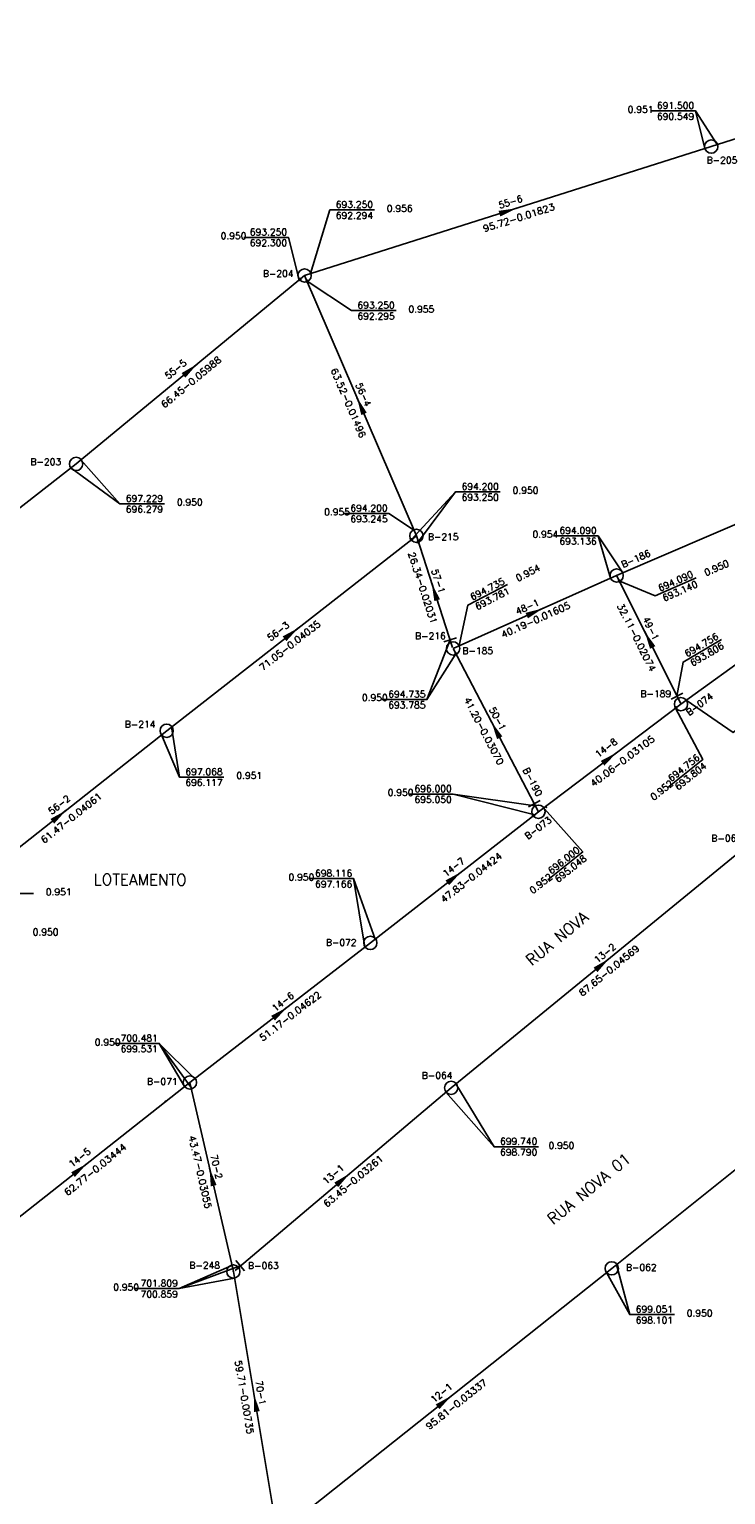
# Model space of a CAD drawing. Extents: x 197221 to 199539, y 8705820 to 8707465.
# Tile 7 of 33: x 197428 to 197585, y 8706465 to 8706793. Entities that reach past the tile are written whole.
import ezdxf
from ezdxf.enums import TextEntityAlignment as Align

# ---------------------------------------------------------------- set-up
doc = ezdxf.new("R2010")
doc.units = 0
doc.header["$LTSCALE"] = 5
doc.header["$MEASUREMENT"] = 0
doc.header["$PDSIZE"] = 0.3
doc.layers.get('0').update_dxf_attribs({"linetype": 'CONTINUOUS'})
for name, color, linetype in [('ESTACAO', 5, 'CONTINUOUS'), ('LIDER', 21, 'CONTINUOUS'), ('NUMEROTRECHO', 24, 'CONTINUOUS'), ('NUMPV', 24, 'CONTINUOUS'), ('PL', 23, 'CONTINUOUS'), ('PV', 23, 'CONTINUOUS'), ('REDE', 20, 'CONTINUOUS'), ('SETA', 21, 'CONTINUOUS'), ('TEXTOPVS', 24, 'CONTINUOUS'), ('TEXTOTRECHO', 24, 'CONTINUOUS'), ('TXT_NRUA', 3, 'CONTINUOUS')]:
    doc.layers.add(name, color=color, linetype=linetype)
doc.layers.get('0').freeze()
doc.styles.add('GEOSIS', font='ROMANS.SHX')
doc.styles.add('ROMANS', font='romans.shx', dxfattribs={"width": 0.85})
doc.styles.get("Standard").update_dxf_attribs({"font": 'romans.shx'})

# ---------------------------------------------------------------- blocks, each defined once
blk = doc.blocks.new('SETA')
blk.add_line((2, 0), (-2, 0))
blk.add_solid([(-2, -0.67), (-2, 0.67), (2, 0)])
blk = doc.blocks.new('PV')
blk.add_circle((0, 0), 1.49)
blk = doc.blocks.new('NODG')
at = {"const_width": 1}
blk.add_lwpolyline([(-0.5, 0, 1), (0.5, 0, 1)], format="xyb", close=True, dxfattribs=at)
blk = doc.blocks.new('PL')
at = {"layer": 'PL'}
blk.add_line((2.01, 1.49), (2.01, -1.49), dxfattribs=at)
blk.add_circle((0, 0), 1.49, dxfattribs=at)

msp = doc.modelspace()

# ---------------------------------------------------------------- linework, layer by layer
at = {"layer": 'ESTACAO'}
for p in [(197544.28, 8706619.01, 695.94), (197458.83, 8706553.14, 700.86), (197474.06, 8706514.97, 701.81)]:
    msp.add_point(p, dxfattribs=at)
at = {"layer": 'LIDER'}
for p, q in [((197577.77, 8706775.16, 691.5), (197579.88, 8706766.74)), ((197448.6, 8706687.09, 697.23), (197437.58, 8706695.14)), ((197523.94, 8706689.76, 694.74), (197513.98, 8706678.99, 697.07)), ((197555.9, 8706679.9, 694.09), (197558.71, 8706670.42)), ((197517.49, 8706643.2, 696), (197522.74, 8706656.56, 694.73)), ((197461.96, 8706625.81, 697.07), (197457.93, 8706635.29)), ((197523.37, 8706622.01, 696), (197541.41, 8706617.39, 698.12)), ((197501.05, 8706603.04, 698.12), (197503.58, 8706587.69)), ((197457.42, 8706566.1, 700.48), (197463.12, 8706556.44)), ((197457.42, 8706566.1, 700.48), (197464.72, 8706555.96, 700.48)), ((197532.57, 8706542.95, 699.74), (197521.77, 8706555.17)), ((197461.91, 8706511.12, 701.81), (197475.59, 8706516.27, 701.81)), ((197461.91, 8706511.12, 701.81), (197474.33, 8706513.47)), ((197563.02, 8706505.29, 699.05), (197557.79, 8706514.75))]:
    msp.add_line(p, q, dxfattribs=at)
for points, elevation in [([(197582.64, 8706767.6), (197577.77, 8706775.16), (197567.77, 8706775.16)], 691.5), ([(197491.39, 8706738.69), (197495.71, 8706752.96), (197505.71, 8706752.96)], 693.25), ([(197488.84, 8706737.28), (197486.42, 8706746.81), (197476.42, 8706746.81)], 697.23), ([(197490.61, 8706736.98), (197500.57, 8706730.38), (197510.57, 8706730.38)], 694.2), ([(197439.85, 8706696.9), (197448.6, 8706687.09), (197458.6, 8706687.09)], 697.23), ([(197515.62, 8706678.63), (197523.94, 8706689.76), (197533.94, 8706689.76)], 694.74), ([(197514.51, 8706681.25), (197508.98, 8706684.91), (197498.98, 8706684.91)], 694.2), ([(197561.43, 8706671.59), (197555.9, 8706679.9), (197545.9, 8706679.9)], 694.09), ([(197560.82, 8706669.73), (197568.74, 8706666.42), (197577.89, 8706670.46)], 694.76), ([(197524.74, 8706655.29), (197526.71, 8706664.36), (197535.59, 8706668.95)], 694.73), ([(197573.61, 8706643.95), (197574.97, 8706651.6), (197583.58, 8706656.68)], 694.76), ([(197524.01, 8706653.41), (197517.49, 8706643.2), (197507.49, 8706643.2)], 696), ([(197573.31, 8706641.28), (197579.39, 8706629.75), (197571.57, 8706623.51)], 696), ([(197575.67, 8706643.02), (197586.22, 8706635.83), (197594.03, 8706642.06)], 696), ([(197460.21, 8706637.06), (197461.96, 8706625.81), (197471.96, 8706625.81)], 697.07), ([(197541.82, 8706619.39), (197523.37, 8706622.01), (197513.37, 8706622.01)], 696), ([(197543.87, 8706618.68), (197552.48, 8706609.02), (197544.66, 8706602.78)], 696), ([(197505.9, 8706589.49), (197501.05, 8706603.04), (197491.05, 8706603.04)], 698.12), ([(197411.99, 8706598.94), (197419.2, 8706599.71), (197429.2, 8706599.71)], 703.05), ([(197465.42, 8706558.19), (197457.42, 8706566.1), (197447.42, 8706566.1)], 700.48), ([(197524.01, 8706557.03), (197532.57, 8706542.95), (197542.57, 8706542.95)], 699.74), ([(197473.75, 8706516.34), (197461.91, 8706511.12), (197451.91, 8706511.12)], 701.81), ([(197560.06, 8706516.55), (197563.02, 8706505.29), (197573.02, 8706505.29)], 699.05)]:
    msp.add_lwpolyline(points, dxfattribs=dict(at, elevation=elevation))
at = {"layer": 'REDE'}
for p, q in [((197581.3, 8706767.17, 691.5), (197663.66, 8706793.46, 689.72)), ((197490.05, 8706738.26, 693.25), (197581.3, 8706767.17, 691.5)), ((197438.77, 8706696.01, 697.23), (197490.05, 8706738.26, 693.25)), ((197515.13, 8706679.9, 694.2), (197490.05, 8706738.26, 693.25)), ((197560.07, 8706671, 694.09), (197622.31, 8706697.74, 692.65)), ((197387.77, 8706656.39, 700.02), (197438.77, 8706696.01, 697.23)), ((197574.51, 8706642.16, 694.76), (197630.74, 8706682.81, 692.9)), ((197459.1, 8706636.2, 697.07), (197515.13, 8706679.9, 694.2)), ((197523.22, 8706654.83, 694.74), (197515.13, 8706679.9, 694.2)), ((197523.36, 8706654.65, 694.73), (197560.07, 8706671, 694.09)), ((197574.45, 8706642.29, 694.76), (197560.07, 8706671, 694.09)), ((197542.47, 8706618.15, 696), (197523.36, 8706654.65, 694.73)), ((197542.51, 8706618.05, 696), (197574.51, 8706642.16, 694.76)), ((197410.89, 8706598.08, 699.56), (197459.1, 8706636.2, 697.07)), ((197504.8, 8706588.63, 698.12), (197542.51, 8706618.05, 696)), ((197522.93, 8706556.14, 699.74), (197590.81, 8706611.59, 695.74)), ((197464.31, 8706557.33, 700.48), (197504.8, 8706588.63, 698.12)), ((197558.96, 8706515.67, 699.05), (197625.96, 8706569.22, 694.81)), ((197414.99, 8706518.51, 702.64), (197464.31, 8706557.33, 700.48)), ((197474.06, 8706514.97, 701.81), (197464.31, 8706557.33, 700.48)), ((197474.43, 8706515.22, 701.81), (197522.93, 8706556.14, 699.74)), ((197483.94, 8706456.08, 702.25), (197474.06, 8706514.97, 701.81)), ((197483.94, 8706456.08, 702.25), (197558.96, 8706515.67, 699.05))]:
    msp.add_line(p, q, dxfattribs=at)

# ---------------------------------------------------------------- block references
at = {"layer": 'LIDER', "xscale": 0.4, "yscale": 0.4, "zscale": 0.4}
for p in [(197488.97, 8706737.37, 697.23), (197490.61, 8706736.98, 694.2), (197490.61, 8706736.98, 694.2), (197514.02, 8706679.04, 697.07), (197515.56, 8706678.56, 694.74), (197560.7, 8706669.75, 694.76), (197524.01, 8706653.41, 696), (197573.39, 8706641.32, 696), (197541.41, 8706617.19, 698.12)]:
    msp.add_blockref('NODG', p, dxfattribs=at)
at = {"layer": 'PL'}
for p, rotation in [((197523.36, 8706654.65, 694.73), 107.8948813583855), ((197574.51, 8706642.16, 694.76), 116.5975347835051), ((197542.51, 8706618.05, 696), 117.6268172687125), ((197474.06, 8706514.97, 701.81), 40.15610589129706)]:
    msp.add_blockref('PL', p, dxfattribs=dict(at, rotation=rotation))
at = {"layer": 'PV'}
for p, rotation in [((197581.3, 8706767.17), 63.62438348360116), ((197490.05, 8706738.26), 4.655756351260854), ((197438.77, 8706696.01), 50.51227084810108), ((197515.13, 8706679.9), 4.622444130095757), ((197560.07, 8706671), 4.568641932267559), ((197459.1, 8706636.2), 50.59545643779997), ((197504.8, 8706588.63), 47.04296584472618), ((197464.31, 8706557.33), 4.677074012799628), ((197522.93, 8706556.14), 44.12074412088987), ((197558.96, 8706515.67), 41.38286115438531)]:
    msp.add_blockref('PV', p, dxfattribs=dict(at, rotation=rotation))
at = {"layer": 'SETA'}
for p, rotation in [((197535.68, 8706752.72), 17.58066498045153), ((197464.41, 8706717.14), 39.48868427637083), ((197502.59, 8706709.08), 113.2652239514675), ((197519.18, 8706667.36, 694.47), 107.9097768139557), ((197541.72, 8706662.83, 694.41), 24.01579867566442), ((197487.12, 8706658.05), 37.95570040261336), ((197567.26, 8706656.65), 116.6136317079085), ((197532.91, 8706636.4, 695.37), 117.6430562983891), ((197558.51, 8706630.11), 36.99654796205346), ((197435, 8706617.14), 38.34192285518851), ((197523.65, 8706603.34), 37.96678965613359), ((197556.87, 8706583.86), 39.24601719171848), ((197484.55, 8706572.98), 37.70999693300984), ((197439.65, 8706537.92), 38.21862366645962), ((197469.19, 8706536.15), 102.9770885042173), ((197498.68, 8706535.68), 40.16164960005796), ((197479, 8706485.53), 99.54109941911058), ((197521.45, 8706485.88), 38.46686738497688)]:
    msp.add_blockref('SETA', p, dxfattribs=dict(at, rotation=rotation))

# ---------------------------------------------------------------- texts
at = {"layer": 'NUMEROTRECHO', "style": 'ROMANS'}
for s, rotation, p in [('55-6', 17.5782, (197536.48, 8706754.04)), ('55-5', 39.4831, (197461.59, 8706716.66)), ('56-4', 293.2497, (197502.54, 8706711.23)), ('57-1', 287.895, (197519.32, 8706669.51)), ('48-1', 24.0124, (197540.32, 8706663.29)), ('49-1', 296.5977, (197567.08, 8706658.79)), ('56-3', 37.9504, (197484.6, 8706657.9)), ('50-1', 297.627, (197532.69, 8706638.54)), ('14-8', 36.9914, (197558.17, 8706631.77)), ('56-2', 38.3365, (197435.46, 8706619.01)), ('14-7', 37.9615, (197523.96, 8706605.04)), ('13-2', 39.2405, (197557.91, 8706585.75)), ('14-6', 37.7047, (197485.65, 8706574.84)), ('14-5', 38.2133, (197440.03, 8706539.91)), ('70-2', 282.9631, (197469.52, 8706538.28)), ('13-1', 40.156, (197496.98, 8706536.18)), ('70-1', 279.5275, (197479.46, 8706487.63)), ('12-1', 38.4615, (197521.22, 8706487.14))]:
    msp.add_text(s, height=1.5, rotation=rotation, dxfattribs=at).set_placement(p, align=Align.CENTER)
at = {"layer": 'NUMPV', "style": 'ROMANS'}
for s, p in [('B-205', (197583.71, 8706763.37)), ('B-204', (197484.13, 8706737.94)), ('B-203', (197431.98, 8706695.75)), ('B-215', (197521.16, 8706678.93)), ('B-216', (197518.29, 8706656.71)), ('B-185', (197528.91, 8706653.39)), ('B-189', (197568.86, 8706643.75)), ('B-214', (197453.14, 8706636.9)), ('B-065', (197584.77, 8706611.35)), ('B-072', (197498.26, 8706587.98)), ('B-064', (197519.79, 8706558.18)), ('B-071', (197458.11, 8706556.82)), ('B-248', (197467.63, 8706515.6)), ('B-063', (197480.8, 8706515.53, -701.81)), ('B-062', (197565.6, 8706515.14))]:
    msp.add_text(s, height=1.5, dxfattribs=at).set_placement(p, align=Align.CENTER)
for s, rotation, p in [('B-186', 24.0124, (197564.69, 8706674.06)), ('B-074', 36.8885, (197579.12, 8706641.55)), ('B-190', 297.627, (197540.55, 8706624.38)), ('B-073', 36.8885, (197542.89, 8706613.82))]:
    msp.add_text(s, height=1.5, rotation=rotation, dxfattribs=at).set_placement(p, align=Align.CENTER)
at = {"layer": 'TEXTOPVS', "style": 'ROMANS'}
for s, p in [('   0.951', (197563.77, 8706774.3)), (' 691.500', (197572.77, 8706775.16)), (' 690.549', (197572.77, 8706772.73)), (' 693.250', (197500.71, 8706752.96)), (' 692.294', (197500.71, 8706750.53)), ('   0.956', (197509.71, 8706752.1)), ('   0.950', (197472.42, 8706745.95)), (' 693.250', (197481.42, 8706746.81)), (' 692.300', (197481.42, 8706744.38)), (' 693.250', (197505.57, 8706730.38)), (' 692.295', (197505.57, 8706727.95)), ('   0.955', (197514.57, 8706729.52)), (' 694.200', (197528.94, 8706689.76)), ('   0.950', (197537.94, 8706688.9)), (' 697.229', (197453.6, 8706687.09)), ('   0.950', (197462.6, 8706686.23)), (' 694.200', (197503.98, 8706684.91)), (' 693.250', (197528.94, 8706687.33)), (' 696.279', (197453.6, 8706684.66)), ('   0.955', (197495.65, 8706684.05)), (' 693.245', (197503.98, 8706682.48)), ('   0.954', (197542.4, 8706679.04)), (' 694.090', (197550.9, 8706679.9)), (' 693.136', (197550.9, 8706677.47)), ('   0.950', (197504.12, 8706642.42)), (' 694.735', (197512.49, 8706643.2)), (' 693.785', (197512.49, 8706640.77)), (' 697.068', (197466.96, 8706625.81)), (' 696.117', (197466.96, 8706623.39)), ('   0.951', (197475.96, 8706624.96)), ('   0.950', (197509.92, 8706621.15)), (' 696.000', (197518.37, 8706622.01)), (' 695.050', (197518.37, 8706619.58)), (' 698.116', (197496.05, 8706603.04)), ('   0.950', (197487.65, 8706602.18)), (' 697.166', (197496.05, 8706600.61)), ('   0.951', (197433.2, 8706598.86)), ('   0.950', (197430.25, 8706589.88)), ('   0.950', (197444.18, 8706565.16)), (' 700.481', (197452.42, 8706566.1)), (' 699.531', (197452.42, 8706563.68)), (' 699.740', (197537.57, 8706542.95)), (' 698.790', (197537.57, 8706540.52)), ('   0.950', (197546, 8706542.01)), (' 701.809', (197456.91, 8706511.12)), ('   0.950', (197448.32, 8706510.26)), (' 700.859', (197456.91, 8706508.69)), (' 699.051', (197568.02, 8706505.29)), ('   0.950', (197577.02, 8706504.43)), (' 698.101', (197568.02, 8706502.86))]:
    msp.add_text(s, height=1.5, dxfattribs=at).set_placement(p, align=Align.BOTTOM_CENTER)
for s, rotation, p in [('   0.950', 23.8202, (197581.44, 8706670.93)), ('   0.954', 27.3657, (197539.23, 8706669.76)), (' 694.090', 23.8202, (197573.31, 8706668.44)), (' 694.735', 27.3657, (197531.15, 8706666.66)), (' 693.781', 27.3657, (197532.27, 8706664.5)), (' 693.140', 23.8202, (197574.3, 8706666.22)), (' 694.756', 30.5272, (197579.27, 8706654.14)), (' 693.806', 30.5272, (197580.51, 8706652.05)), (' 694.756', 38.5954, (197575.48, 8706626.63)), (' 693.804', 38.5954, (197577, 8706624.73)), ('   0.952', 38.5954, (197569.63, 8706620.9)), (' 696.000', 38.5954, (197548.57, 8706605.9)), (' 695.048', 38.5954, (197550.08, 8706604.01)), ('   0.952', 38.5954, (197542.5, 8706599.96))]:
    msp.add_text(s, height=1.5, rotation=rotation, dxfattribs=at).set_placement(p, align=Align.BOTTOM_CENTER)
at = {"layer": 'TEXTOTRECHO'}
for s, rotation, width, p, p2 in [('95.72-0.01823   ', 17.577, 0.906185, (197530.38, 8706747.99), (197549.44, 8706754.03)), ('66.45-0.05988   ', 39.4831, 0.906076, (197458.6, 8706708.46), (197474.04, 8706721.18)), ('63.52-0.01496   ', 293.249, 0.9062, (197495.89, 8706717.08), (197503.78, 8706698.71)), ('26.34-0.02031   ', 287.8978, 0.906238, (197513.25, 8706675.96), (197519.39, 8706656.92)), ('40.19-0.01605   ', 24.0096, 0.906171, (197534.54, 8706656.96), (197552.81, 8706665.1)), ('32.11-0.02074   ', 296.5984, 0.906284, (197560.1, 8706664.25), (197569.06, 8706646.36)), ('71.05-0.04035   ', 37.9529, 0.906129, (197480.59, 8706649.54), (197496.36, 8706661.84)), ('41.20-0.03070   ', 297.6259, 0.906155, (197525.73, 8706643.19), (197535, 8706625.47)), ('40.06-0.03105   ', 37.0277, 0.948293, (197554.82, 8706623.51), (197571.52, 8706636.12)), ('61.47-0.04061   ', 38.3368, 0.906174, (197431.59, 8706610.85), (197447.27, 8706623.26)), ('47.83-0.04424   ', 37.9619, 0.906241, (197521.3, 8706597.54), (197537.07, 8706609.85)), ('87.65-0.04569   ', 39.2414, 0.906164, (197552.36, 8706576.55), (197567.85, 8706589.21)), ('51.17-0.04622   ', 37.7041, 0.906172, (197480.65, 8706566.49), (197496.48, 8706578.72)), ('62.77-0.03444   ', 38.8946, 0.9305, (197436.84, 8706531.84), (197452.82, 8706544.73)), ('43.47-0.03055   ', 282.9626, 0.906087, (197464.02, 8706545.22), (197468.51, 8706525.73)), ('63.45-0.03261   ', 40.1566, 0.906108, (197495.06, 8706529.26), (197510.34, 8706542.16)), ('59.71-0.00735   ', 279.5287, 0.906192, (197474.39, 8706494.89), (197477.7, 8706475.17)), ('95.81-0.03337   ', 38.4607, 0.906108, (197518.01, 8706479.4), (197533.67, 8706491.84))]:
    msp.add_text(s, height=1.5, rotation=rotation, dxfattribs=dict(at, width=width)).set_placement(p, p2, align=Align.FIT)
at = {"layer": 'TXT_NRUA', "style": 'GEOSIS'}
for s, rotation, p in [('LOTEAMENTO', 359.749, (197442.69, 8706600.86)), ('LOTEAMENTO', 359.749, (197442.69, 8706600.86)), ('RUA NOVA', 39.3604, (197541.45, 8706582.77)), ('RUA NOVA 01', 39.3604, (197546.3, 8706524.76))]:
    msp.add_text(s, height=2.5, rotation=rotation, dxfattribs=at).set_placement(p, align=Align.BOTTOM_LEFT)

doc.saveas('drawing.dxf')
